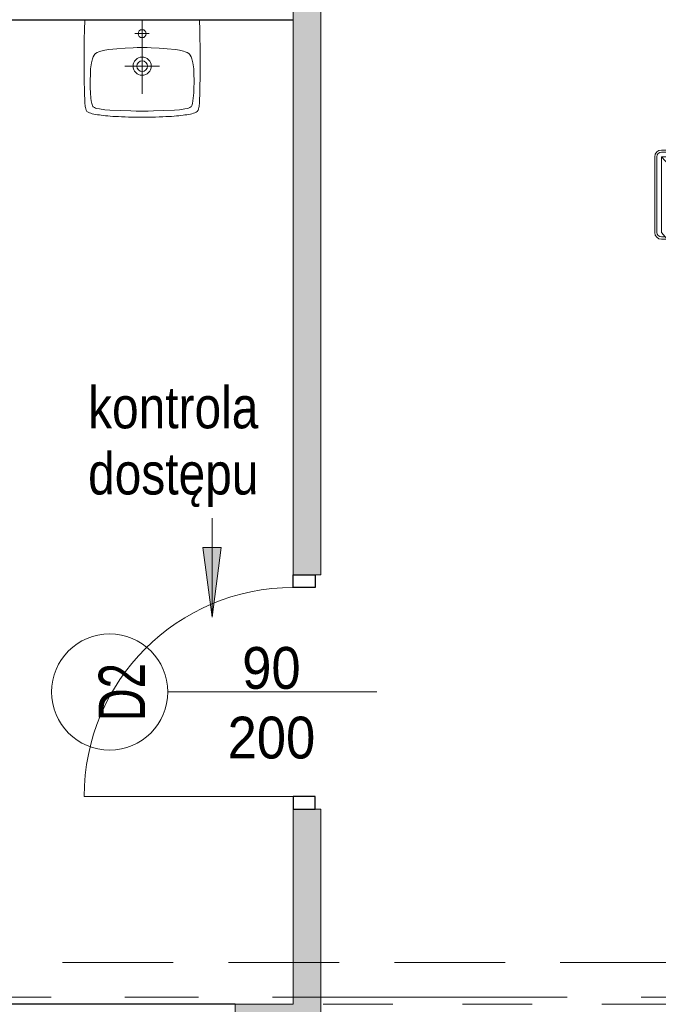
# Model space of a CAD drawing. Header units: centimetres. Extents: x -1737 to 22393, y -8842 to 3838.
# Tile 101 of 167: x 218 to 493, y 1845 to 2269. Entities that reach past the tile are written whole.
import ezdxf

# ---------------------------------------------------------------- set-up
doc = ezdxf.new("R2010")
doc.units = ezdxf.units.CM
for name, pattern in [('Dash', [60, 30, -30]), ('Oś', [222.25, 127, -31.75, 31.75, -31.75]), ('Ukryte', [71.438, 47.625, -23.813])]:
    doc.linetypes.add(name, pattern=pattern)
for name, color, linetype, lineweight in [('A-ANNO-NOTE', 131, 'Continuous', 13), ('A-DETL-GENF', 92, 'Continuous', 9), ('A-DETL-HDLN', 90, 'Ukryte', 9), ('A-DETL-MEDM', 33, 'Continuous', 13), ('A-DOOR', 31, 'Continuous', 13), ('A-DOOR-HDLN', 31, 'Continuous', 13), ('A-WALL', 113, 'Continuous', 13), ('A-WALL-PATT', 111, 'Continuous', 13), ('G-ANNO-TEXT', 231, 'Continuous', 13), ('P-SANR-FIXT', 6, 'Continuous', 9), ('PRZYW_Elementy_inst_przyw', 7, 'Continuous', 9), ('S-GRID', 1, 'Continuous', 13)]:
    doc.layers.add(name, color=color, linetype=linetype, lineweight=lineweight)
doc.styles.add('adam', font='arialbd.ttf')
doc.styles.add('Arial', font='arial.ttf', dxfattribs={"width": 0.9, "height": 18})
doc.styles.add('Arial Narrow_5', font='ARIALN.TTF', dxfattribs={"height": 18})
doc.styles.add('Arial_1', font='arial.ttf', dxfattribs={"width": 0.7, "height": 20})

# ---------------------------------------------------------------- blocks, each defined once
blk = doc.blocks.new('OTWOR_DRZWIOWY_NIEZABUD - 151x205-2266973-3_piętro I __3_90 m_ - stan projektowany')
at = {"layer": 'A-DOOR-HDLN', "linetype": 'Dash', "lineweight": 9}
for p, q in [((-75.5, 6), (75.5, 6)), ((-75.5, -6), (75.5, -6))]:
    blk.add_line(p, q, dxfattribs=at)
blk = doc.blocks.new('Umywalka koło Nova Pro - Pro 50-2266753-3_piętro I __3_90 m_ - stan projektowany')
at = {"layer": 'P-SANR-FIXT'}
for p, q in [((-11.6, 46.46), (-11.26, 46.97)), ((-11.26, 46.97), (-11.6, 46.46)), ((-11.26, 46.97), (-10.8, 47.34)), ((-10.8, 47.34), (-11.26, 46.97)), ((-10.8, 47.34), (-10.24, 47.61)), ((-10.24, 47.61), (-10.8, 47.34)), ((-10.24, 47.61), (-9.61, 47.82)), ((-9.61, 47.82), (-10.24, 47.61)), ((-9.61, 47.82), (-8.94, 48.01)), ((-8.94, 48.01), (-9.61, 47.82)), ((-8.94, 48.01), (-8.25, 48.14)), ((-8.25, 48.14), (-8.94, 48.01)), ((-8.25, 48.14), (-7.5, 48.3)), ((-7.5, 48.3), (-8.25, 48.14)), ((-7.5, 48.3), (-6.73, 48.41)), ((-6.73, 48.41), (-7.5, 48.3)), ((-6.73, 48.41), (-5.93, 48.54)), ((-5.93, 48.54), (-6.73, 48.41)), ((-5.93, 48.54), (-5.1, 48.65)), ((-5.1, 48.65), (-5.93, 48.54)), ((-5.1, 48.65), (-4.2, 48.75)), ((-4.2, 48.75), (-5.1, 48.65)), ((-4.2, 48.75), (-3.27, 48.86)), ((-3.27, 48.86), (-4.2, 48.75)), ((-3.27, 48.86), (-2.28, 48.94)), ((-2.28, 48.94), (-3.27, 48.86)), ((-2.28, 48.94), (-1.24, 49.02)), ((-1.24, 49.02), (-2.28, 48.94)), ((-1.4, 46.44), (3.1, 46.68)), ((-1.24, 49.02), (-0.15, 49.13)), ((-0.15, 49.13), (-1.24, 49.02)), ((-0.15, 49.13), (1.05, 49.21)), ((1.05, 49.21), (-0.15, 49.13)), ((1.05, 49.21), (2.3, 49.26)), ((2.3, 49.26), (1.05, 49.21)), ((2.3, 49.26), (3.66, 49.34)), ((3.66, 49.34), (2.3, 49.26)), ((3.1, 46.68), (7.6, 46.81)), ((3.66, 49.34), (5.12, 49.39)), ((5.12, 49.39), (3.66, 49.34)), ((5.12, 49.39), (6.72, 49.45)), ((6.72, 49.45), (5.12, 49.39)), ((6.72, 49.45), (8.45, 49.47)), ((8.45, 49.47), (6.72, 49.45)), ((7.6, 46.81), (9.86, 46.89)), ((8.45, 49.47), (10.4, 49.5)), ((10.4, 49.5), (8.45, 49.47)), ((9.86, 46.89), (11.04, 46.92)), ((10.4, 49.5), (14.63, 49.5)), ((14.63, 49.5), (10.4, 49.5)), ((11.04, 46.92), (11.7, 46.92)), ((11.7, 46.92), (12.5, 46.94)), ((12.5, 46.94), (13.3, 46.92)), ((13.3, 46.92), (13.99, 46.92)), ((13.99, 46.92), (15.14, 46.89)), ((14.63, 49.5), (16.55, 49.47)), ((16.55, 49.47), (14.63, 49.5)), ((15.14, 46.89), (17.4, 46.81)), ((16.55, 49.47), (18.31, 49.45)), ((18.31, 49.45), (16.55, 49.47)), ((17.4, 46.81), (21.9, 46.68)), ((18.31, 49.45), (19.88, 49.39)), ((19.88, 49.39), (18.31, 49.45)), ((19.88, 49.39), (21.34, 49.34)), ((21.34, 49.34), (19.88, 49.39)), ((21.34, 49.34), (22.7, 49.26)), ((22.7, 49.26), (21.34, 49.34)), ((21.9, 46.68), (26.4, 46.44)), ((22.7, 49.26), (23.98, 49.21)), ((23.98, 49.21), (22.7, 49.26)), ((23.98, 49.21), (25.15, 49.13)), ((25.15, 49.13), (23.98, 49.21)), ((25.15, 49.13), (26.24, 49.02)), ((26.24, 49.02), (25.15, 49.13)), ((26.24, 49.02), (27.31, 48.94)), ((27.31, 48.94), (26.24, 49.02)), ((27.31, 48.94), (28.29, 48.86)), ((28.29, 48.86), (27.31, 48.94)), ((28.29, 48.86), (29.23, 48.75)), ((29.23, 48.75), (28.29, 48.86)), ((29.23, 48.75), (30.1, 48.65)), ((30.1, 48.65), (29.23, 48.75)), ((30.1, 48.65), (30.93, 48.54)), ((30.93, 48.54), (30.1, 48.65)), ((30.93, 48.54), (31.76, 48.41)), ((31.76, 48.41), (30.93, 48.54)), ((31.76, 48.41), (32.5, 48.3)), ((32.5, 48.3), (31.76, 48.41)), ((32.5, 48.3), (33.25, 48.14)), ((33.25, 48.14), (32.5, 48.3)), ((33.25, 48.14), (33.97, 48.01)), ((33.97, 48.01), (33.25, 48.14)), ((33.97, 48.01), (34.63, 47.82)), ((34.63, 47.82), (33.97, 48.01)), ((34.63, 47.82), (35.24, 47.61)), ((35.24, 47.61), (34.63, 47.82)), ((35.24, 47.61), (35.8, 47.34)), ((35.8, 47.34), (35.24, 47.61)), ((35.8, 47.34), (36.28, 46.97)), ((36.28, 46.97), (35.8, 47.34)), ((36.28, 46.97), (36.6, 46.46)), ((36.6, 46.46), (36.28, 46.97)), ((-12.22, 41.78), (-12.19, 42.44)), ((-12.19, 42.44), (-12.16, 43.08)), ((-12.16, 43.08), (-12.14, 43.72)), ((-12.14, 43.72), (-12.08, 44.31)), ((-12.08, 44.31), (-12, 44.87)), ((-12, 44.87), (-11.92, 45.37)), ((-11.92, 45.37), (-11.82, 45.88)), ((-11.82, 45.88), (-11.71, 46.17)), ((-11.6, 46.46), (-11.79, 45.88)), ((-11.71, 46.17), (-11.6, 46.46)), ((-9.53, 41.32), (-9.39, 42.44)), ((-9.39, 42.44), (-9.21, 43.53)), ((-9.21, 43.53), (-9.05, 44.09)), ((-9.05, 44.09), (-8.86, 44.6)), ((-8.86, 44.6), (-8.7, 44.84)), ((-8.7, 44.84), (-8.51, 45.05)), ((-8.51, 45.05), (-8.03, 45.35)), ((-8.03, 45.35), (-7.53, 45.56)), ((-7.53, 45.56), (-6.97, 45.72)), ((-6.97, 45.72), (-5.88, 45.93)), ((-5.88, 45.93), (-3.64, 46.25)), ((-3.64, 46.25), (-1.4, 46.44)), ((26.4, 46.44), (28.64, 46.25)), ((28.64, 46.25), (30.88, 45.93)), ((30.88, 45.93), (31.97, 45.72)), ((31.97, 45.72), (32.53, 45.56)), ((32.53, 45.56), (33.06, 45.35)), ((33.06, 45.35), (33.54, 45.05)), ((33.54, 45.05), (33.73, 44.84)), ((33.73, 44.84), (33.86, 44.6)), ((33.86, 44.6), (34.07, 44.09)), ((34.07, 44.09), (34.21, 43.53)), ((34.21, 43.53), (34.39, 42.44)), ((34.39, 42.44), (34.53, 41.32)), ((36.6, 46.46), (36.82, 45.88)), ((36.82, 45.88), (36.92, 45.37)), ((36.92, 45.37), (37.03, 44.87)), ((37.03, 44.87), (37.08, 44.31)), ((37.08, 44.31), (37.14, 43.72)), ((37.14, 43.72), (37.16, 43.08)), ((37.16, 43.08), (37.19, 42.44)), ((37.19, 42.44), (37.22, 41.78)), ((-12.35, 38.15), (-12.32, 38.93)), ((-12.32, 38.93), (-12.3, 39.67)), ((-12.3, 39.67), (-12.27, 40.39)), ((-12.27, 40.39), (-12.24, 41.11)), ((-12.24, 41.11), (-12.22, 41.78)), ((-9.79, 36.82), (-9.71, 39.06)), ((-9.71, 39.06), (-9.53, 41.32)), ((12.5, 7.5), (12.5, 39.5)), ((34.53, 41.32), (34.71, 39.06)), ((34.71, 39.06), (34.82, 36.82)), ((37.22, 41.78), (37.24, 41.11)), ((37.24, 41.11), (37.27, 40.39)), ((37.27, 40.39), (37.3, 39.67)), ((37.3, 39.67), (37.32, 38.93)), ((37.32, 38.93), (37.35, 38.15)), ((-12.43, 33.89), (-12.4, 34.8)), ((-12.4, 35.38), (-12.38, 36.56)), ((-12.4, 34.8), (-12.4, 35.38)), ((-12.38, 36.56), (-12.35, 37.38)), ((-12.35, 37.38), (-12.35, 38.15)), ((-9.84, 34.56), (-9.79, 36.82)), ((-9.76, 30.06), (-9.84, 34.56)), ((34.84, 34.56), (34.76, 30.06)), ((34.82, 36.82), (34.84, 34.56)), ((37.35, 38.15), (37.35, 37.38)), ((37.35, 37.38), (37.38, 36.56)), ((37.38, 36.56), (37.4, 35.38)), ((37.4, 35.38), (37.43, 34.8)), ((37.43, 34.8), (37.43, 33.89)), ((-12.48, 29.31), (-12.46, 30.99)), ((-12.46, 32), (-12.43, 32.96)), ((-12.46, 30.99), (-12.46, 32)), ((-12.43, 32.96), (-12.43, 33.89)), ((-9.74, 29.37), (-9.76, 30.06)), ((34.76, 30.06), (34.74, 29.37)), ((37.43, 33.89), (37.46, 32.96)), ((37.46, 32.96), (37.46, 32)), ((37.46, 32), (37.48, 30.99)), ((37.48, 30.99), (37.48, 29.31)), ((-12.51, 25.8), (-12.48, 27.63)), ((-12.48, 23.77), (-12.51, 25.8)), ((-12.48, 27.63), (-12.48, 29.31)), ((-9.71, 29.05), (-9.74, 29.37)), ((-9.69, 28.65), (-9.71, 29.05)), ((-9.61, 27.77), (-9.69, 28.65)), ((-9.37, 26.04), (-9.61, 27.77)), ((-8.91, 24.36), (-9.37, 26.04)), ((20.01, 27.5), (5.01, 27.5)), ((34.37, 26.04), (33.91, 24.36)), ((34.63, 27.77), (34.37, 26.04)), ((34.69, 28.65), (34.63, 27.77)), ((34.71, 29.05), (34.69, 28.65)), ((34.74, 29.37), (34.71, 29.05)), ((37.48, 29.31), (37.51, 27.63)), ((37.51, 27.63), (37.51, 23.77)), ((-12.48, 21.48), (-12.48, 23.77)), ((-12.45, 18.85), (-12.48, 21.48)), ((-8.62, 23.53), (-8.91, 24.36)), ((-8.19, 22.76), (-8.62, 23.53)), ((-7.93, 22.41), (-8.19, 22.76)), ((-7.61, 22.12), (-7.93, 22.41)), ((-6.89, 21.64), (-7.61, 22.12)), ((-6.09, 21.3), (-6.89, 21.64)), ((-5.24, 21.03), (-6.09, 21.3)), ((31.09, 21.3), (30.26, 21.03)), ((31.89, 21.64), (31.09, 21.3)), ((32.61, 22.12), (31.89, 21.64)), ((32.93, 22.41), (32.61, 22.12)), ((33.19, 22.76), (32.93, 22.41)), ((33.62, 23.53), (33.19, 22.76)), ((33.91, 24.36), (33.62, 23.53)), ((37.48, 21.48), (37.45, 18.85)), ((37.51, 23.77), (37.48, 21.48)), ((-12.4, 15.78), (-12.45, 18.85)), ((-3.53, 20.66), (-5.24, 21.03)), ((-1.83, 20.39), (-3.53, 20.66)), ((1.66, 19.99), (-1.83, 20.39)), ((5.15, 19.7), (1.66, 19.99)), ((8.64, 19.56), (5.15, 19.7)), ((10.37, 19.51), (8.64, 19.56)), ((14.63, 19.51), (10.37, 19.51)), ((16.36, 19.56), (14.63, 19.51)), ((19.88, 19.7), (16.36, 19.56)), ((23.34, 19.99), (19.88, 19.7)), ((26.83, 20.39), (23.34, 19.99)), ((28.56, 20.66), (26.83, 20.39)), ((30.26, 21.03), (28.56, 20.66)), ((37.45, 18.85), (37.4, 15.78)), ((-12.32, 12.08), (-12.4, 15.78)), ((15.72, 13.52), (9.46, 13.52)), ((37.4, 15.78), (37.32, 12.08)), ((-12.19, 7.5), (-12.32, 12.08)), ((37.32, 12.08), (37.19, 7.5))]:
    blk.add_line(p, q, dxfattribs=at)
for centre, radius in [((12.51, 27.5), 3.92), ((12.51, 27.5), 2.28), ((12.5, 13.52), 1.72)]:
    blk.add_circle(centre, radius, dxfattribs=at)
blk = doc.blocks.new('DRZWI 1S - automatyczna etykieta - Drzwi 90-2322410-3_piętro I __3_90 m_ - stan projektowany')
at = {"layer": 'A-DETL-GENF'}
for p, q in [((-50.5, 3.5), (-45, 3.5)), ((-50.5, -6), (-50.5, 3.5)), ((-45, 3.5), (-45, -6)), ((45, 3.5), (50.5, 3.5)), ((45, -6), (45, 3.5)), ((50.5, 3.5), (50.5, -6)), ((-45, -6), (-50.5, -6)), ((50.5, -6), (45, -6))]:
    blk.add_line(p, q, dxfattribs=at)
at = {"layer": 'A-DETL-MEDM', "lineweight": 25}
for p, q in [((-50.5, -6), (-50.5, 3.5)), ((-50.5, 3.5), (-45, 3.5)), ((-45, 3.5), (-45, -6)), ((45, 3.5), (45, -6)), ((50.5, 3.5), (45, 3.5)), ((50.5, -6), (50.5, 3.5)), ((-45, -6), (-50.5, -6)), ((45, -6), (50.5, -6))]:
    blk.add_line(p, q, dxfattribs=at)
at = {"layer": 'A-DOOR'}
blk.add_line((45, -6), (45, -96), dxfattribs=at)
blk.add_arc((45, -6), 90, 180, 270, dxfattribs=at)
blk = doc.blocks.new('LN-4kB')
for centre in [(0, 9.5), (0, -23.14)]:
    blk.add_arc(centre, 20.48, 217.175, 322.825)
at = {"layer": 'PRZYW_Elementy_inst_przyw'}
for p, q in [((16.32, 0), (-16.32, 0)), ((-19.2, -2.88), (-19.2, -35.52)), ((-18.24, -2.88), (-18.24, -35.52)), ((-16.32, -0.96), (16.32, -0.96)), ((18.24, -2.88), (18.24, -35.52)), ((19.2, -35.52), (19.2, -2.88)), ((-16.32, -37.44), (-14.67, -37.44)), ((14.67, -37.44), (16.32, -37.44)), ((-16.32, -38.4), (-13.67, -38.4)), ((13.67, -38.4), (16.32, -38.4))]:
    blk.add_line(p, q, dxfattribs=at)
at = {"layer": 'PRZYW_Elementy_inst_przyw', "color": 7}
for p, q in [((-16.32, -35.52), (-16.32, -2.88)), ((-16.32, -2.88), (16.32, -2.88)), ((16.32, -2.88), (16.32, -35.52))]:
    blk.add_line(p, q, dxfattribs=at)
at = {"layer": 'PRZYW_Elementy_inst_przyw'}
for centre, radius, start, end in [((-16.32, -2.88), 2.88, 90, 180), ((16.32, -2.88), 2.88, 0, 90), ((-16.32, -2.88), 1.92, 90, 180), ((16.32, -2.88), 1.92, 0, 90), ((-16.32, -35.52), 2.88, 180, 270), ((-16.32, -35.52), 1.92, 180, 270), ((16.32, -35.52), 2.88, 270, 0), ((16.32, -35.52), 1.92, 270, 0)]:
    blk.add_arc(centre, radius, start, end, dxfattribs=at)
at = {"layer": 'PRZYW_Elementy_inst_przyw', "color": 150, "lineweight": 5, "insert": (-10.49, -15.87), "char_height": 2.5, "width": 28.6554, "attachment_point": 1, "style": 'adam'}
blk.add_mtext('{\\H5.6x;\\C256;NL}', dxfattribs=at)

msp = doc.modelspace()

# ---------------------------------------------------------------- hatches: boundary and pattern name
at = {"layer": 'A-WALL-PATT', "lineweight": 5}
h = msp.add_hatch(color=254, dxfattribs=at)
h.paths.add_polyline_path([(335.38, 1845.33), (347.38, 1845.33), (347.38, 1929.33), (335.38, 1929.33)], flags=0)
h.paths.add_polyline_path([(335.38, 2030.33), (347.38, 2030.33), (347.38, 2565.33), (335.38, 2565.33), (335.38, 2137.67)], flags=0)
h.paths.add_polyline_path([(335.38, 2666.33), (347.38, 2666.33), (347.38, 2793.33), (335.38, 2793.33)], flags=0)
at = {"layer": 'A-WALL-PATT'}
h = msp.add_hatch(color=9, dxfattribs=at)
h.paths.add_polyline_path([(-402.62, 1833.33), (-396.62, 1833.33), (-396.62, 1845.33), (-421.62, 1845.33), (-421.62, 1833.33), (-414.62, 1833.33)], flags=0)
h.paths.add_polyline_path([(530.38, 1833.33), (530.38, 1845.33), (498.38, 1845.33), (498.38, 1833.33)], flags=0)
h.paths.add_polyline_path([(-274.62, 1833.33), (-209.62, 1833.33), (-209.62, 1845.33), (-300.62, 1845.33), (-300.62, 1833.33), (-286.62, 1833.33)], flags=0)
h.paths.add_polyline_path([(7.38, 1833.33), (19.38, 1833.33), (19.38, 1845.33), (7.38, 1845.33), (7.38, 1836.39)], flags=0)
h.paths.add_polyline_path([(347.38, 1833.33), (347.38, 1845.33), (310.38, 1845.33), (310.38, 1833.33), (335.38, 1833.33)], flags=0)
h.paths.add_polyline_path([(-544.17, 1833.33), (-522.62, 1833.33), (-522.62, 1845.33), (-572.62, 1845.33), (-572.62, 1833.33), (-567.62, 1833.33)], flags=0)
h.paths.add_polyline_path([(-84.62, 1833.33), (-32.62, 1833.33), (-32.62, 1845.33), (-108.62, 1845.33), (-108.62, 1833.33), (-92.69, 1833.33)], flags=0)
h.paths.add_polyline_path([(185.38, 1833.33), (209.38, 1833.33), (209.38, 1845.33), (100.38, 1845.33), (100.38, 1833.33), (173.38, 1833.33)], flags=0)
at = {"layer": 'G-ANNO-TEXT'}
msp.add_hatch(color=170, dxfattribs=at).paths.add_polyline_path([(300.51, 2012.04), (304.46, 2042.04), (296.56, 2042.04)], flags=0)

# ---------------------------------------------------------------- linework, layer by layer
at = {"layer": 'A-ANNO-NOTE'}
msp.add_line((371.38, 1979.83), (281.38, 1979.83), dxfattribs=at)
msp.add_line((371.38, 1979.83), (281.38, 1979.83), dxfattribs=at)
msp.add_circle((256.38, 1979.83), 25, dxfattribs=at)
at = {"layer": 'A-DETL-HDLN'}
msp.add_line((-1192.62, 1863.33), (1167.38, 1863.33), dxfattribs=at)
msp.add_line((-1192.62, 1863.33), (1167.38, 1863.33), dxfattribs=at)
at = {"layer": 'A-WALL', "lineweight": 9}
for p, q in [((347.38, 2030.33), (347.38, 2565.33)), ((335.38, 2269.33), (335.38, 2030.33)), ((347.38, 2030.33), (344.88, 2030.33)), ((335.38, 1929.33), (335.38, 1845.33)), ((347.38, 1929.33), (344.88, 1929.33)), ((347.38, 1833.33), (347.38, 1929.33)), ((335.38, 1845.33), (310.38, 1845.33))]:
    msp.add_line(p, q, dxfattribs=at)
at = {"layer": 'A-WALL'}
for p, q in [((335.38, 2269.33), (335.38, 2284.33)), ((310.38, 1845.33), (310.38, 1833.33))]:
    msp.add_line(p, q, dxfattribs=at)
at = {"layer": 'A-WALL', "color": 250, "lineweight": 25}
for p, q in [((7.38, 2269.33), (335.38, 2269.33)), ((310.38, 1845.33), (209.38, 1845.33))]:
    msp.add_line(p, q, dxfattribs=at)
at = {"layer": 'G-ANNO-TEXT', "color": 170}
for p, q in [((300.51, 2012.04), (300.51, 2054.65)), ((304.46, 2042.04), (296.56, 2042.04)), ((296.56, 2042.04), (300.51, 2012.04)), ((300.51, 2012.04), (304.46, 2042.04))]:
    msp.add_line(p, q, dxfattribs=at)
at = {"layer": 'S-GRID', "linetype": 'Oś'}
msp.add_line((1342.46, 1848.33), (-1368.76, 1848.33), dxfattribs=at)

# ---------------------------------------------------------------- block references
at = {"layer": 'A-DOOR', "rotation": 270.0000000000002}
msp.add_blockref('DRZWI 1S - automatyczna etykieta - Drzwi 90-2322410-3_piętro I __3_90 m_ - stan projektowany', (341.38, 1979.83), dxfattribs=at)
at = {"layer": 'A-DOOR', "lineweight": 9, "rotation": 180}
msp.add_blockref('OTWOR_DRZWIOWY_NIEZABUD - 151x205-2266973-3_piętro I __3_90 m_ - stan projektowany', (422.88, 1839.33), dxfattribs=at)
at = {"layer": 'P-SANR-FIXT', "rotation": 180}
msp.add_blockref('Umywalka koło Nova Pro - Pro 50-2266753-3_piętro I __3_90 m_ - stan projektowany', (282.88, 2276.83), dxfattribs=at)
at = {"layer": 'PRZYW_Elementy_inst_przyw', "color": 252, "lineweight": 5}
msp.add_blockref('LN-4kB', (510.32, 2213.2), dxfattribs=at)

# ---------------------------------------------------------------- texts
at = {"layer": 'A-ANNO-NOTE', "lineweight": 211, "char_height": 18, "attachment_point": 5, "line_spacing_factor": 0.936439, "style": 'Arial'}
for s, insert, width in [('\\pxqc,t6.35,12.7,19.05,25.4,31.75,38.1,44.45,50.8,57.15,63.5,69.85,76.2,82.55,88.9,95.25,101.6,107.95,114.3,120.65,127,133.35,139.7,146.05,152.4,158.75,165.1,171.45,177.8,184.15,190.5,196.85,203.2;{90}', (326.05, 1990.06), 25.65), ('\\pxqc,t6.35,12.7,19.05,25.4,31.75,38.1,44.45,50.8,57.15,63.5,69.85,76.2,82.55,88.9,95.25,101.6,107.95,114.3,120.65,127,133.35,139.7,146.05,152.4,158.75,165.1,171.45,177.8,184.15,190.5,196.85,203.2;{200}', (326.05, 1960.06), 38.07)]:
    msp.add_mtext(s, dxfattribs=dict(at, insert=insert, width=width))
at = {"layer": 'A-ANNO-NOTE', "lineweight": 211, "insert": (261.67, 1979.76), "char_height": 20, "width": 25.97, "attachment_point": 5, "rotation": 90, "line_spacing_factor": 0.936439, "style": 'Arial_1'}
msp.add_mtext('\\pxqc,t4.445,8.89,13.335,17.78,22.225,26.67,31.115,35.56,40.005,44.45,48.895,53.34,57.785,62.23,66.675,71.12,75.565,80.01,84.455,88.9,93.345,97.79,102.235,106.68,111.125,115.57,120.015,124.46,128.905,133.35,137.795,142.24;{D2}', dxfattribs=at)
at = {"layer": 'G-ANNO-TEXT', "color": 7, "insert": (247.09, 2111.36), "char_height": 18, "width": 106.5, "attachment_point": 1, "line_spacing_factor": 0.949189, "style": 'Arial Narrow_5'}
msp.add_mtext('\\pt127.00008,253.99998,381.00006,507.99996,635.00004,761.99994,889.00002,1015.99992,1143,1270.00008,1396.99998,1524.00006,1650.99996,1778.00004,1904.99994,2032.00002,2158.99992,2286,2413.00008,2539.99998,2667.00006,2793.99996,2921.00004,3047.99994,3175.00002,3301.99992,3429,3556.00008,3682.99998,3810.00006,3936.99996,4064.00004;kontrola dostępu', dxfattribs=at)

doc.saveas('drawing.dxf')
